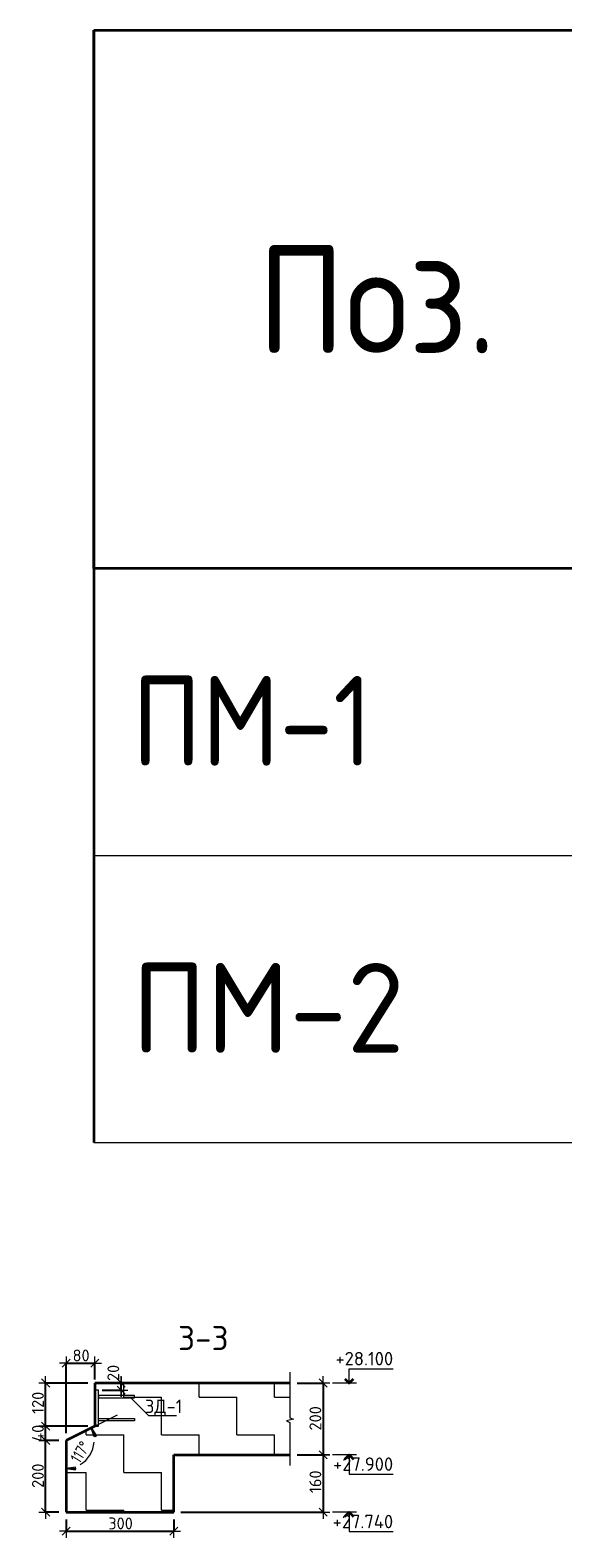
# Model space of a CAD drawing. Header units: metres. Extents: x -38 to 93, y -15 to 21.
# Tile 150 of 152: x 74.5 to 75.98, y 12.63 to 16.83. Entities that reach past the tile are written whole.
import ezdxf

# ---------------------------------------------------------------- set-up
doc = ezdxf.new("R2010")
doc.units = ezdxf.units.M
doc.header["$PDMODE"] = 65
for name, color, linetype, lineweight in [('XR$4$Перекрытие_ Сборный элемент', 7, 'Continuous', 35), ('XR$4$Размерная линия_ общее', 7, 'Continuous', 13), ('XR$4$Текст_ общее_1', 7, 'Continuous', 13)]:
    doc.layers.add(name, color=color, linetype=linetype, lineweight=lineweight)
doc.styles.add('ISOCPEUR', font='txt')
doc.dimstyles.new('DIMSTYLE_18', dxfattribs={"dimtxt": 0.033, "dimasz": 0.0375, "dimexe": 0, "dimexo": 0, "dimgap": 0.0165, "dimtad": 2, "dimdec": 0, "dimlfac": 1000, "dimrnd": 1, "dimzin": 12, "dimdsep": 46, "dimtxsty": 'ISOCPEUR', "dimblk1": 'ALL_ML_STRICH', "dimblk2": 'ALL_ML_STRICH', "dimsah": 1, "dimcen": 0, "dimclrd": 7, "dimclre": 256, "dimclrt": 7, "dimadec": 0, "dimazin": 0, "dimtfac": 1, "dimtdec": 0, "dimtix": 1, "dimtmove": 2, "dimatfit": 3, "dimfxl": 0, "dimtvp": 1.2, "dimtzin": 0, "dimlwd": 0, "dimlwe": -3, "dimarcsym": 0})
doc.dimstyles.new('DIMSTYLE_30', dxfattribs={"dimtxt": 0.033, "dimasz": 0.0375, "dimexe": 0, "dimexo": 0, "dimgap": 0.0165, "dimtad": 2, "dimdec": 0, "dimlfac": 1000, "dimrnd": 5, "dimzin": 12, "dimdsep": 46, "dimtxsty": 'ISOCPEUR', "dimblk1": 'ALL_ML_STRICH', "dimblk2": 'ALL_ML_STRICH', "dimsah": 1, "dimcen": 0, "dimclrd": 7, "dimclre": 256, "dimclrt": 7, "dimadec": 0, "dimazin": 0, "dimtfac": 1, "dimtdec": 0, "dimtix": 1, "dimtmove": 2, "dimatfit": 3, "dimfxl": 0, "dimtzin": 0, "dimlwd": 0, "dimlwe": -3, "dimarcsym": 0})
doc.dimstyles.new('DIMSTYLE_31', dxfattribs={"dimtxt": 0.033, "dimasz": 0.0375, "dimexe": 0, "dimexo": 0, "dimgap": 0.0165, "dimtad": 2, "dimdec": 0, "dimlfac": 1000, "dimrnd": 5, "dimzin": 12, "dimdsep": 46, "dimtxsty": 'ISOCPEUR', "dimblk1": 'ALL_ML_STRICH', "dimblk2": 'ALL_ML_STRICH', "dimsah": 1, "dimcen": 0, "dimclrd": 7, "dimclre": 256, "dimclrt": 7, "dimadec": 0, "dimazin": 0, "dimtfac": 1, "dimtdec": 0, "dimtix": 1, "dimtmove": 2, "dimatfit": 3, "dimfxl": 0, "dimtvp": 1.2, "dimtzin": 0, "dimlwd": 0, "dimlwe": -3, "dimarcsym": 0})
doc.dimstyles.new('DIMSTYLE_32', dxfattribs={"dimtxt": 0.033, "dimasz": 0.0375, "dimexe": 0, "dimexo": 0, "dimgap": 0.0165, "dimtad": 2, "dimdec": 0, "dimlfac": 1000, "dimrnd": 5, "dimzin": 12, "dimdsep": 46, "dimtxsty": 'ISOCPEUR', "dimblk1": 'ALL_ML_STRICH', "dimblk2": 'ALL_ML_STRICH', "dimsah": 1, "dimcen": 0, "dimclrd": 7, "dimclre": 256, "dimclrt": 7, "dimadec": 0, "dimazin": 0, "dimtfac": 1, "dimtdec": 0, "dimtix": 1, "dimtmove": 2, "dimatfit": 3, "dimfxl": 0, "dimtzin": 0, "dimlwd": 0, "dimlwe": -3, "dimarcsym": 0})
doc.dimstyles.new('DIMSTYLE_8', dxfattribs={"dimtxt": 0.033, "dimasz": 0.0375, "dimexe": 0, "dimexo": 0, "dimgap": 0.0165, "dimtad": 2, "dimdec": 0, "dimlfac": 1000, "dimrnd": 1, "dimzin": 12, "dimdsep": 46, "dimtxsty": 'ISOCPEUR', "dimblk1": 'ALL_ML_STRICH', "dimblk2": 'ALL_ML_STRICH', "dimsah": 1, "dimcen": 0, "dimclrd": 7, "dimclre": 256, "dimclrt": 7, "dimadec": 0, "dimazin": 0, "dimtfac": 1, "dimtdec": 0, "dimtix": 1, "dimtmove": 2, "dimatfit": 3, "dimfxl": 0, "dimtzin": 0, "dimlwd": 0, "dimlwe": -3, "dimarcsym": 0})

# ---------------------------------------------------------------- blocks, each defined once
blk = doc.blocks.new('СЛОЖНЫЙ_ОБЪЕКТ_25')
at = {"color": 7, "linetype": 'Continuous', "lineweight": 13, "transparency": 33554687}
blk.add_line((75.4084, 13.0595), (75.3417, 13.0595), dxfattribs=at)
at = {"color": 7, "linetype": 'Continuous', "lineweight": 35, "transparency": 33554687}
blk.add_lwpolyline([(75.3763, 13.0716), (75.3884, 13.0595), (75.4005, 13.0716)], dxfattribs=at)
at = {"color": 7, "linetype": 'Continuous', "lineweight": 13, "transparency": 33554687}
blk.add_lwpolyline([(75.3884, 13.0595), (75.3884, 13.0995), (75.5107, 13.0995)], dxfattribs=at)
blk = doc.blocks.new('СЛОЖНЫЙ_ОБЪЕКТ_26')
at = {"color": 7, "linetype": 'Continuous', "lineweight": 13, "transparency": 33554687}
blk.add_line((75.4084, 12.8595), (75.3417, 12.8595), dxfattribs=at)
at = {"color": 7, "linetype": 'Continuous', "lineweight": 35, "transparency": 33554687}
blk.add_lwpolyline([(75.3763, 12.8474), (75.3884, 12.8595), (75.4005, 12.8474)], dxfattribs=at)
at = {"color": 7, "linetype": 'Continuous', "lineweight": 13, "transparency": 33554687}
blk.add_lwpolyline([(75.3884, 12.8595), (75.3884, 12.8055), (75.5107, 12.8055)], dxfattribs=at)
blk = doc.blocks.new('СЛОЖНЫЙ_ОБЪЕКТ_27')
at = {"color": 7, "linetype": 'Continuous', "lineweight": 13, "transparency": 33554687}
blk.add_line((75.4084, 12.6995), (75.3417, 12.6995), dxfattribs=at)
at = {"color": 7, "linetype": 'Continuous', "lineweight": 35, "transparency": 33554687}
blk.add_lwpolyline([(75.3763, 12.6874), (75.3884, 12.6995), (75.4005, 12.6874)], dxfattribs=at)
at = {"color": 7, "linetype": 'Continuous', "lineweight": 13, "transparency": 33554687}
blk.add_lwpolyline([(75.3884, 12.6995), (75.3884, 12.6455), (75.5107, 12.6455)], dxfattribs=at)
blk = doc.blocks.new('ЭЛЕМЕНТ_УЗОРА_19')
at = {"color": 7, "linetype": 'Continuous', "lineweight": 13, "transparency": 33554687}
blk.add_line((75.223, 12.8295), (75.223, 12.8295), dxfattribs=at)
blk.add_lwpolyline([(75.223, 13.0895), (75.223, 12.9623), (75.233, 12.9587), (75.213, 12.9538), (75.223, 12.9496), (75.223, 12.8295)], dxfattribs=at)
blk = doc.blocks.new('ALL_ML_STRICH')
at = {"color": 0, "linetype": 'ByBlock', "lineweight": -2}
for p, q in [((-1, 0), (0.5, 0)), ((-0.3, -0.3), (0.3, 0.3)), ((0, -0.5), (0, 0.5))]:
    blk.add_line(p, q, dxfattribs=at)
blk = doc.blocks.new('*D372')
at = {"layer": 'DEFPOINTS', "color": 7, "linetype": 'Continuous', "lineweight": 13, "transparency": 33554687}
for p in [(75.223, 13.0595), (75.3154, 13.0595), (75.223, 12.8595)]:
    blk.add_point(p, dxfattribs=at)
at = {"layer": 'XR$4$Размерная линия_ общее', "color": 253, "linetype": 'Continuous', "lineweight": -2, "true_color": 0xa0a0a0, "transparency": 33554687}
for p, q in [((75.243, 13.0595), (75.3154, 13.0595)), ((75.243, 12.8595), (75.3154, 12.8595))]:
    blk.add_line(p, q, dxfattribs=at)
at = {"layer": 'XR$4$Размерная линия_ общее', "color": 7, "linetype": 'Continuous', "lineweight": -2, "transparency": 33554687}
blk.add_line((75.3154, 13.0595), (75.3154, 12.8595), dxfattribs=at)
at = {"layer": 'XR$4$Размерная линия_ общее', "color": 7, "linetype": 'Continuous', "lineweight": 13, "transparency": 33554687, "xscale": 0.0375, "yscale": 0.0375, "zscale": 0.0375}
for p, rotation in [((75.3154, 13.0595), 90), ((75.3154, 12.8595), 270)]:
    blk.add_blockref('ALL_ML_STRICH', p, dxfattribs=dict(at, rotation=rotation))
at = {"layer": 'XR$4$Размерная линия_ общее', "color": 7, "linetype": 'Continuous', "lineweight": 13, "transparency": 33554687, "insert": (75.2939, 12.9611), "char_height": 0.033, "width": 0.099, "attachment_point": 5, "rotation": 90, "style": 'ISOCPEUR'}
blk.add_mtext('\\A1;{200}', dxfattribs=at)
blk = doc.blocks.new('*D373')
at = {"layer": 'DEFPOINTS', "color": 7, "linetype": 'Continuous', "lineweight": 13, "transparency": 33554687}
for p in [(75.223, 12.8595), (75.3154, 12.8595), (74.8994, 12.6995)]:
    blk.add_point(p, dxfattribs=at)
at = {"layer": 'XR$4$Размерная линия_ общее', "color": 253, "linetype": 'Continuous', "lineweight": -2, "true_color": 0xa0a0a0, "transparency": 33554687}
for p, q in [((75.243, 12.8595), (75.3154, 12.8595)), ((74.9194, 12.6995), (75.3154, 12.6995))]:
    blk.add_line(p, q, dxfattribs=at)
at = {"layer": 'XR$4$Размерная линия_ общее', "color": 7, "linetype": 'Continuous', "lineweight": -2, "transparency": 33554687}
blk.add_line((75.3154, 12.8595), (75.3154, 12.6995), dxfattribs=at)
at = {"layer": 'XR$4$Размерная линия_ общее', "color": 7, "linetype": 'Continuous', "lineweight": 13, "transparency": 33554687, "xscale": 0.0375, "yscale": 0.0375, "zscale": 0.0375}
for p, rotation in [((75.3154, 12.8595), 90), ((75.3154, 12.6995), 270)]:
    blk.add_blockref('ALL_ML_STRICH', p, dxfattribs=dict(at, rotation=rotation))
at = {"layer": 'XR$4$Размерная линия_ общее', "color": 7, "linetype": 'Continuous', "lineweight": 13, "transparency": 33554687, "insert": (75.2939, 12.7844), "char_height": 0.033, "width": 0.099, "attachment_point": 5, "rotation": 90, "style": 'ISOCPEUR'}
blk.add_mtext('\\A1;{160}', dxfattribs=at)
blk = doc.blocks.new('*D378')
at = {"layer": 'DEFPOINTS', "color": 7, "linetype": 'Continuous', "lineweight": 13, "transparency": 33554687}
for p in [(74.5994, 12.6995), (74.8994, 12.6995), (74.5994, 12.6467)]:
    blk.add_point(p, dxfattribs=at)
at = {"layer": 'XR$4$Размерная линия_ общее', "color": 253, "linetype": 'Continuous', "lineweight": -2, "true_color": 0xa0a0a0, "transparency": 33554687}
for p, q in [((74.5994, 12.6795), (74.5994, 12.6467)), ((74.8994, 12.6795), (74.8994, 12.6467))]:
    blk.add_line(p, q, dxfattribs=at)
at = {"layer": 'XR$4$Размерная линия_ общее', "color": 7, "linetype": 'Continuous', "lineweight": -2, "transparency": 33554687}
blk.add_line((74.5994, 12.6467), (74.8994, 12.6467), dxfattribs=at)
at = {"layer": 'XR$4$Размерная линия_ общее', "color": 7, "linetype": 'Continuous', "lineweight": 13, "transparency": 33554687, "xscale": 0.0375, "yscale": 0.0375, "zscale": 0.0375, "rotation": 180}
blk.add_blockref('ALL_ML_STRICH', (74.5994, 12.6467), dxfattribs=at)
at = {"layer": 'XR$4$Размерная линия_ общее', "color": 7, "linetype": 'Continuous', "lineweight": 13, "transparency": 33554687, "xscale": 0.0375, "yscale": 0.0375, "zscale": 0.0375}
blk.add_blockref('ALL_ML_STRICH', (74.8994, 12.6467), dxfattribs=at)
at = {"layer": 'XR$4$Размерная линия_ общее', "color": 7, "linetype": 'Continuous', "lineweight": 13, "transparency": 33554687, "insert": (74.751, 12.6682), "char_height": 0.033, "width": 0.099, "attachment_point": 5, "style": 'ISOCPEUR'}
blk.add_mtext('\\A1;{300}', dxfattribs=at)
blk = doc.blocks.new('*D379')
at = {"layer": 'DEFPOINTS', "color": 7, "linetype": 'Continuous', "lineweight": 13, "transparency": 33554687}
for p in [(74.5994, 12.8995), (74.5422, 12.6995), (74.5994, 12.6995)]:
    blk.add_point(p, dxfattribs=at)
at = {"layer": 'XR$4$Размерная линия_ общее', "color": 253, "linetype": 'Continuous', "lineweight": -2, "true_color": 0xa0a0a0, "transparency": 33554687}
for p, q in [((74.5794, 12.8995), (74.5422, 12.8995)), ((74.5794, 12.6995), (74.5422, 12.6995))]:
    blk.add_line(p, q, dxfattribs=at)
at = {"layer": 'XR$4$Размерная линия_ общее', "color": 7, "linetype": 'Continuous', "lineweight": -2, "transparency": 33554687}
blk.add_line((74.5422, 12.6995), (74.5422, 12.8995), dxfattribs=at)
at = {"layer": 'XR$4$Размерная линия_ общее', "color": 7, "linetype": 'Continuous', "lineweight": 13, "transparency": 33554687, "xscale": 0.0375, "yscale": 0.0375, "zscale": 0.0375}
for p, rotation in [((74.5422, 12.8995), 90), ((74.5422, 12.6995), 270)]:
    blk.add_blockref('ALL_ML_STRICH', p, dxfattribs=dict(at, rotation=rotation))
at = {"layer": 'XR$4$Размерная линия_ общее', "color": 7, "linetype": 'Continuous', "lineweight": 13, "transparency": 33554687, "insert": (74.5207, 12.8011), "char_height": 0.033, "width": 0.099, "attachment_point": 5, "rotation": 90, "style": 'ISOCPEUR'}
blk.add_mtext('\\A1;{200}', dxfattribs=at)
blk = doc.blocks.new('*D380')
at = {"layer": 'DEFPOINTS', "color": 7, "linetype": 'Continuous', "lineweight": 13, "transparency": 33554687}
for p in [(74.6794, 12.9395), (74.5422, 12.8995), (74.5994, 12.8995)]:
    blk.add_point(p, dxfattribs=at)
at = {"layer": 'XR$4$Размерная линия_ общее', "color": 253, "linetype": 'Continuous', "lineweight": -2, "true_color": 0xa0a0a0, "transparency": 33554687}
for p, q in [((74.6594, 12.9395), (74.5422, 12.9395)), ((74.5794, 12.8995), (74.5422, 12.8995))]:
    blk.add_line(p, q, dxfattribs=at)
at = {"layer": 'XR$4$Размерная линия_ общее', "color": 7, "linetype": 'Continuous', "lineweight": -2, "transparency": 33554687}
blk.add_line((74.5422, 12.8995), (74.5422, 12.9395), dxfattribs=at)
at = {"layer": 'XR$4$Размерная линия_ общее', "color": 7, "linetype": 'Continuous', "lineweight": 13, "transparency": 33554687, "xscale": 0.0375, "yscale": 0.0375, "zscale": 0.0375}
for p, rotation in [((74.5422, 12.9395), 90), ((74.5422, 12.8995), 270)]:
    blk.add_blockref('ALL_ML_STRICH', p, dxfattribs=dict(at, rotation=rotation))
at = {"layer": 'XR$4$Размерная линия_ общее', "color": 7, "linetype": 'Continuous', "lineweight": 13, "transparency": 33554687, "insert": (74.5207, 12.9195), "char_height": 0.033, "width": 0.066, "attachment_point": 5, "rotation": 90, "style": 'ISOCPEUR'}
blk.add_mtext('\\A1;{40}', dxfattribs=at)
blk = doc.blocks.new('*D381')
at = {"layer": 'DEFPOINTS', "color": 7, "linetype": 'Continuous', "lineweight": 13, "transparency": 33554687}
for p in [(74.6794, 13.0595), (74.5422, 12.9395), (74.6794, 12.9395)]:
    blk.add_point(p, dxfattribs=at)
at = {"layer": 'XR$4$Размерная линия_ общее', "color": 253, "linetype": 'Continuous', "lineweight": -2, "true_color": 0xa0a0a0, "transparency": 33554687}
for p, q in [((74.6594, 13.0595), (74.5422, 13.0595)), ((74.6594, 12.9395), (74.5422, 12.9395))]:
    blk.add_line(p, q, dxfattribs=at)
at = {"layer": 'XR$4$Размерная линия_ общее', "color": 7, "linetype": 'Continuous', "lineweight": -2, "transparency": 33554687}
blk.add_line((74.5422, 12.9395), (74.5422, 13.0595), dxfattribs=at)
at = {"layer": 'XR$4$Размерная линия_ общее', "color": 7, "linetype": 'Continuous', "lineweight": 13, "transparency": 33554687, "xscale": 0.0375, "yscale": 0.0375, "zscale": 0.0375}
for p, rotation in [((74.5422, 13.0595), 90), ((74.5422, 12.9395), 270)]:
    blk.add_blockref('ALL_ML_STRICH', p, dxfattribs=dict(at, rotation=rotation))
at = {"layer": 'XR$4$Размерная линия_ общее', "color": 7, "linetype": 'Continuous', "lineweight": 13, "transparency": 33554687, "insert": (74.5207, 13.0044), "char_height": 0.033, "width": 0.099, "attachment_point": 5, "rotation": 90, "style": 'ISOCPEUR'}
blk.add_mtext('\\A1;{120}', dxfattribs=at)
blk = doc.blocks.new('СЛОЖНЫЙ_ОБЪЕКТ_41')
at = {"layer": 'XR$4$Перекрытие_ Сборный элемент', "color": 7, "linetype": 'Continuous', "lineweight": 13, "transparency": 33554687}
for points in [[(74.6894, 12.9395), (74.6894, 13.0395), (74.6794, 13.0395), (74.6794, 12.9395), (74.6894, 12.9395)], [(74.6894, 13.0245), (74.6894, 13.0185), (74.7894, 13.0185), (74.7894, 13.0245), (74.6894, 13.0245)], [(74.6894, 12.9545), (74.6894, 12.9605), (74.7894, 12.9605), (74.7894, 12.9545), (74.6894, 12.9545)]]:
    blk.add_lwpolyline(points, close=True, dxfattribs=at)
blk = doc.blocks.new('*D385')
at = {"layer": 'DEFPOINTS', "color": 7, "linetype": 'Continuous', "lineweight": 13, "transparency": 33554687}
for p in [(74.5994, 13.1148), (74.6794, 13.0495), (74.5994, 12.8995)]:
    blk.add_point(p, dxfattribs=at)
at = {"layer": 'XR$4$Размерная линия_ общее', "color": 253, "linetype": 'Continuous', "lineweight": -2, "true_color": 0xa0a0a0, "transparency": 33554687}
for p, q in [((74.5994, 12.9195), (74.5994, 13.1148)), ((74.6794, 13.0695), (74.6794, 13.1148))]:
    blk.add_line(p, q, dxfattribs=at)
at = {"layer": 'XR$4$Размерная линия_ общее', "color": 7, "linetype": 'Continuous', "lineweight": -2, "transparency": 33554687}
blk.add_line((74.5994, 13.1148), (74.6794, 13.1148), dxfattribs=at)
at = {"layer": 'XR$4$Размерная линия_ общее', "color": 7, "linetype": 'Continuous', "lineweight": 13, "transparency": 33554687, "xscale": 0.0375, "yscale": 0.0375, "zscale": 0.0375, "rotation": 180}
blk.add_blockref('ALL_ML_STRICH', (74.5994, 13.1148), dxfattribs=at)
at = {"layer": 'XR$4$Размерная линия_ общее', "color": 7, "linetype": 'Continuous', "lineweight": 13, "transparency": 33554687, "xscale": 0.0375, "yscale": 0.0375, "zscale": 0.0375}
blk.add_blockref('ALL_ML_STRICH', (74.6794, 13.1148), dxfattribs=at)
at = {"layer": 'XR$4$Размерная линия_ общее', "color": 7, "linetype": 'Continuous', "lineweight": 13, "transparency": 33554687, "insert": (74.641, 13.1363), "char_height": 0.033, "width": 0.066, "attachment_point": 5, "style": 'ISOCPEUR'}
blk.add_mtext('\\A1;{80}', dxfattribs=at)
blk = doc.blocks.new('*D386')
at = {"layer": 'DEFPOINTS', "color": 7, "linetype": 'Continuous', "lineweight": 13, "transparency": 33554687}
for p in [(74.6794, 13.0595), (74.6794, 13.0395), (74.7524, 13.0395)]:
    blk.add_point(p, dxfattribs=at)
at = {"layer": 'XR$4$Размерная линия_ общее', "color": 253, "linetype": 'Continuous', "lineweight": -2, "true_color": 0xa0a0a0, "transparency": 33554687}
for p, q in [((74.6994, 13.0595), (74.7524, 13.0595)), ((74.6994, 13.0395), (74.7524, 13.0395))]:
    blk.add_line(p, q, dxfattribs=at)
at = {"layer": 'XR$4$Размерная линия_ общее', "color": 7, "linetype": 'Continuous', "lineweight": -2, "transparency": 33554687}
blk.add_line((74.7524, 13.0395), (74.7524, 13.0595), dxfattribs=at)
at = {"layer": 'XR$4$Размерная линия_ общее', "color": 7, "linetype": 'Continuous', "lineweight": 13, "transparency": 33554687, "xscale": 0.0375, "yscale": 0.0375, "zscale": 0.0375}
for p, rotation in [((74.7524, 13.0595), 90), ((74.7524, 13.0395), 270)]:
    blk.add_blockref('ALL_ML_STRICH', p, dxfattribs=dict(at, rotation=rotation))
at = {"layer": 'XR$4$Размерная линия_ общее', "color": 7, "linetype": 'Continuous', "lineweight": 13, "transparency": 33554687, "insert": (74.7308, 13.0877), "char_height": 0.033, "width": 0.066, "attachment_point": 5, "rotation": 90, "style": 'ISOCPEUR'}
blk.add_mtext('\\A1;{20}', dxfattribs=at)
blk = doc.blocks.new('COMPLEX_ANGLEDIM_0')
at = {"color": 7, "linetype": 'Continuous', "lineweight": 13, "transparency": 33554687}
for p, q in [((74.6689, 12.9343), (74.6857, 12.9427)), ((74.6689, 12.9343), (74.6522, 12.9259)), ((74.6689, 12.9343), (74.684, 12.9125)), ((74.6773, 12.9091), (74.6689, 12.9343)), ((74.6689, 12.9343), (74.6815, 12.9091)), ((74.6689, 12.9343), (74.6689, 12.9343)), ((74.684, 12.9125), (74.6773, 12.9091)), ((74.5994, 12.8217), (74.5994, 12.8404)), ((74.6256, 12.8254), (74.5994, 12.8217)), ((74.5994, 12.8217), (74.6256, 12.8179)), ((74.5994, 12.8217), (74.6275, 12.8217)), ((74.5994, 12.8217), (74.5994, 12.8217)), ((74.5994, 12.8217), (74.5994, 12.8029)), ((74.6256, 12.8179), (74.6256, 12.8254))]:
    blk.add_line(p, q, dxfattribs=at)
for start, end in [(10.7874, 26.5651), (300.1653, 356.3998), (270, 285.2956)]:
    blk.add_arc((74.5994, 12.8995), 0.0778, start, end, dxfattribs=at)
at = {"color": 7, "linetype": 'Continuous', "lineweight": 13, "transparency": 33554687, "insert": (74.6371, 12.8332), "char_height": 0.033, "width": 0.088972, "attachment_point": 7, "rotation": 58.2825, "style": 'ISOCPEUR'}
blk.add_mtext('\\W0.79;117%%d', dxfattribs=at)

msp = doc.modelspace()

# ---------------------------------------------------------------- hatches: boundary and pattern name
at = {"linetype": 'Continuous', "lineweight": 13, "transparency": 33554687}
h = msp.add_hatch(dxfattribs=at)
h.set_pattern_fill('____', scale=0.105, style=0, pattern_type=2)
h.set_pattern_definition([(0, (0.21, 0.21), (0.105, 0.105), [0.105, -0.105]), (90, (0.21, 0.21), (-0.105, 0.105), [0.105, -0.105])])
h.paths.add_polyline_path([(74.6794, 12.9395), (74.5994, 12.8995), (74.5994, 12.6995), (74.8994, 12.6995), (74.8994, 12.8595), (75.223, 12.8595), (75.223, 13.0595), (74.6794, 13.0595)], flags=0)

# ---------------------------------------------------------------- linework, layer by layer
at = {"color": 7, "linetype": 'Continuous', "lineweight": 35, "transparency": 33554687}
for p, q in [((74.6769, 16.8299), (93.1769, 16.8299)), ((74.6769, 16.8299), (74.6769, 15.3299)), ((74.6769, 15.3299), (74.6769, 16.8299)), ((93.1769, 15.3299), (74.6769, 15.3299)), ((74.6769, 15.3299), (74.6769, 14.5299)), ((74.6769, 14.5299), (74.6769, 13.7299)), ((75.223, 13.0595), (74.6794, 13.0595)), ((74.6794, 13.0595), (74.6794, 12.9395)), ((74.6794, 12.9395), (74.5994, 12.8995)), ((74.5994, 12.8995), (74.5994, 12.8595)), ((74.5994, 12.8595), (74.5994, 12.6995)), ((74.8994, 12.6995), (74.8994, 12.8595)), ((74.8994, 12.8595), (75.223, 12.8595)), ((74.5994, 12.6995), (74.8994, 12.6995))]:
    msp.add_line(p, q, dxfattribs=at)
at = {"color": 7, "linetype": 'Continuous', "lineweight": 13, "transparency": 33554687}
for p, q in [((74.6769, 14.5299), (93.1769, 14.5299)), ((74.6769, 13.7299), (93.1769, 13.7299)), ((74.5994, 12.8995), (74.742, 12.9708))]:
    msp.add_line(p, q, dxfattribs=at)
msp.add_lwpolyline([(74.7794, 13.0185), (74.8289, 12.969), (74.9067, 12.969)], dxfattribs=at)

# ---------------------------------------------------------------- block references
for name in ['ЭЛЕМЕНТ_УЗОРА_19', 'COMPLEX_ANGLEDIM_0']:
    msp.add_blockref(name, (0, 0), dxfattribs=at)
at = {"color": 7, "linetype": 'Continuous', "lineweight": 35, "transparency": 33554687}
for name in ['СЛОЖНЫЙ_ОБЪЕКТ_25', 'СЛОЖНЫЙ_ОБЪЕКТ_26', 'СЛОЖНЫЙ_ОБЪЕКТ_27']:
    msp.add_blockref(name, (0, 0), dxfattribs=at)
at = {"layer": 'XR$4$Перекрытие_ Сборный элемент', "color": 7, "linetype": 'Continuous', "lineweight": 13, "transparency": 33554687}
msp.add_blockref('СЛОЖНЫЙ_ОБЪЕКТ_41', (0, 0), dxfattribs=at)

# ---------------------------------------------------------------- texts
at = {"color": 7, "linetype": 'Continuous', "lineweight": 35, "transparency": 33554687, "insert": (75.1325, 15.9295), "char_height": 0.3, "width": 0.872985, "attachment_point": 7, "style": 'ISOCPEUR'}
msp.add_mtext('\\W0.92;Поз.', dxfattribs=at)
at = {"color": 7, "linetype": 'Continuous', "lineweight": 13, "transparency": 33554687, "style": 'ISOCPEUR'}
for s, insert, char_height, width, attachment_point in [('\\W0.88;ПМ-1', (74.7825, 14.78), 0.25, 0.834528, 7), ('\\W0.94;ПМ-2', (74.7825, 13.98), 0.25, 0.891944, 7), ('\\A1;{\\fISOCPEUR|i0|b0;\\H0.037500;\\W1.000000;\\C7;+28.100}\\P', (75.5107, 13.1087), 0.0375, 0.178404, 9), ('\\A1;{\\fISOCPEUR|i0|b0;\\H0.037500;\\W1.000000;\\C7;+27.900}\\P', (75.5107, 12.8147), 0.0375, 0.186702, 9), ('\\A1;{\\fISOCPEUR|i0|b0;\\H0.037500;\\W1.000000;\\C7;+27.740}\\P', (75.5107, 12.6547), 0.0375, 0.190469, 9)]:
    msp.add_mtext(s, dxfattribs=dict(at, insert=insert, char_height=char_height, width=width, attachment_point=attachment_point))
at = {"color": 7, "linetype": 'Continuous', "lineweight": 50, "transparency": 33554687, "insert": (74.9815, 13.1849), "char_height": 0.0675, "width": 0.172565, "attachment_point": 5, "style": 'ISOCPEUR'}
msp.add_mtext('\\A1;{\\fISOCPEUR|i0|b0;\\H0.067500;\\W1.000000;\\C7;3-3}\\P', dxfattribs=at)
at = {"layer": 'XR$4$Текст_ общее_1', "color": 7, "linetype": 'Continuous', "lineweight": 13, "transparency": 33554687, "insert": (74.8711, 12.9907), "char_height": 0.0375, "width": 0.123317, "attachment_point": 5, "style": 'ISOCPEUR'}
msp.add_mtext('\\A1;{\\fISOCPEUR|i0|b0;\\H0.037500;\\W1.000000;\\C7;ЗД-1}\\P', dxfattribs=at)

# ---------------------------------------------------------------- dimensions: what is measured, and where the dimension line sits
at = {"layer": 'XR$4$Размерная линия_ общее', "color": 7, "linetype": 'Continuous', "lineweight": 13, "transparency": 33554687}
for base, p1, p2, picture, middle in [((74.6794, 13.1148), (74.5994, 12.9195), (74.6794, 13.0695), '*D385', (74.641, 13.1363)), ((74.8994, 12.6467), (74.5994, 12.6795), (74.8994, 12.6795), '*D378', (74.751, 12.6682))]:
    dim = msp.add_linear_dim(base=base, p1=p1, p2=p2, dimstyle='DIMSTYLE_8', override={"dimpost": '<>', "dimclrd": 7, "dimclre": 253, "dimclrt": 7, "dimlwd": 0, "dimlwe": 65533}, dxfattribs=at)
    dim.commit()
    dim.dimension.update_dxf_attribs({"geometry": picture, "text_midpoint": middle, "dimtype": 160})
for base, p1, p2, angle, dimstyle, picture, middle in [((74.7524, 13.0595), (74.6994, 13.0395), (74.6994, 13.0595), 90, 'DIMSTYLE_18', '*D386', (74.7308, 13.0877)), ((74.5422, 13.0595), (74.6594, 12.9395), (74.6594, 13.0595), 90, 'DIMSTYLE_32', '*D381', (74.5207, 13.0044)), ((75.3154, 12.8595), (75.243, 13.0595), (75.243, 12.8595), 270, 'DIMSTYLE_8', '*D372', (75.2939, 12.9611)), ((74.5422, 12.9395), (74.5794, 12.8995), (74.6594, 12.9395), 90, 'DIMSTYLE_31', '*D380', (74.5207, 12.9195)), ((74.5422, 12.8995), (74.5794, 12.6995), (74.5794, 12.8995), 90, 'DIMSTYLE_30', '*D379', (74.5207, 12.8011)), ((75.3154, 12.6995), (75.243, 12.8595), (74.9194, 12.6995), 270, 'DIMSTYLE_8', '*D373', (75.2939, 12.7844))]:
    dim = msp.add_linear_dim(base=base, p1=p1, p2=p2, angle=angle, dimstyle=dimstyle, override={"dimpost": '<>', "dimclrd": 7, "dimclre": 253, "dimclrt": 7, "dimlwd": 0, "dimlwe": 65533}, dxfattribs=at)
    dim.commit()
    dim.dimension.update_dxf_attribs({"geometry": picture, "text_midpoint": middle, "dimtype": 160})

doc.saveas('drawing.dxf')
